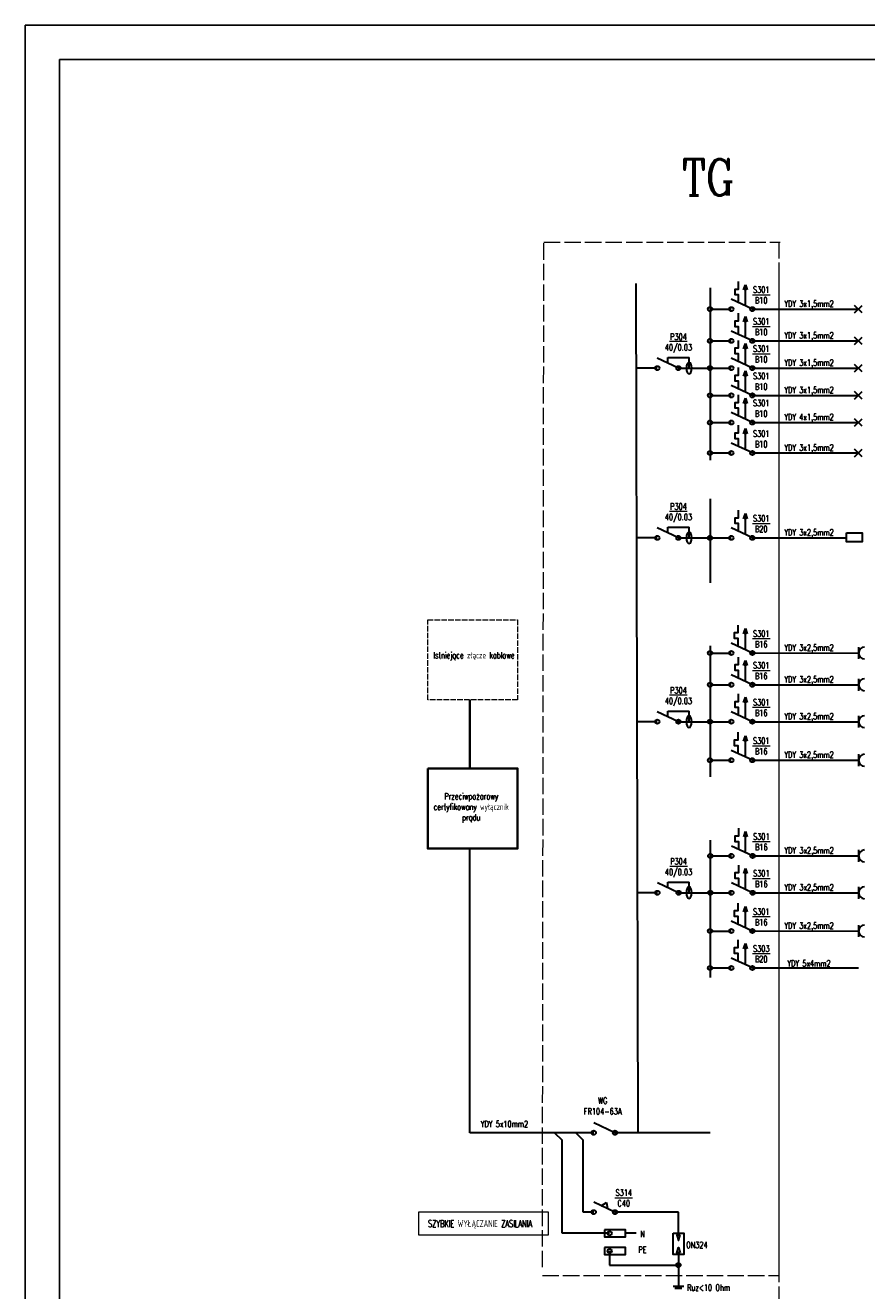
# Model space of a CAD drawing. Header units: centimetres. Extents: x 13830 to 21000, y -2970 to 2970.
# Tile 2 of 7: x 13830 to 15672, y 200 to 2970. Entities that reach past the tile are written whole.
import ezdxf

# ---------------------------------------------------------------- set-up
doc = ezdxf.new("R2010")
doc.units = ezdxf.units.CM
doc.header["$MEASUREMENT"] = 0
doc.linetypes.add('ACAD_ISO02W100', pattern=[15, 12, -3])
doc.layers.get('defpoints').update_dxf_attribs({"color": 6})
for name, color, linetype, lineweight in [('elektr.', 86, 'Continuous', 30), ('ELEKTRYKA', 140, 'Continuous', 35), ('linia pomocnicza', 1, 'Continuous', 18), ('OPIS', 7, 'Continuous', 9), ('Przerywana', 252, 'ACAD_ISO02W100', 9)]:
    doc.layers.add(name, color=color, linetype=linetype, lineweight=lineweight)
doc.styles.add('MJ', font='simplex.shx', dxfattribs={"width": 0.65, "height": 18})
doc.styles.get("Standard").update_dxf_attribs({"font": 'romanc.shx', "width": 0.8})

msp = doc.modelspace()

# ---------------------------------------------------------------- linework, layer by layer
at = {"layer": 'defpoints'}
for points in [[(13830, -1230), (13830, 2970), (16800, 2970), (16800, -1230)], [(13905, -1155), (13905, 2895), (16725, 2895), (16725, -1155)]]:
    msp.add_lwpolyline(points, close=True, dxfattribs=at)
at = {"layer": 'elektr.'}
for p, q in [((15171.9, 546.1), (15167.3, 2405.2)), ((15329.3, 2395.1), (15329.3, 2131.6)), ((15402.7, 2390.7), (15406.6, 2402.3)), ((15406.6, 2356), (15406.6, 2402.3)), ((15406.6, 2402.3), (15410.4, 2390.7)), ((15422, 2348.8), (15375.7, 2370.4)), ((15661.9, 2340.6), (15645.5, 2357)), ((15645.5, 2340.6), (15661.9, 2357)), ((15329.3, 2348.8), (15375.7, 2348.8)), ((15329.3, 2328.4), (15329.3, 2018.5)), ((15402.7, 2321.2), (15406.6, 2332.8)), ((15406.6, 2286.5), (15406.6, 2332.8)), ((15406.6, 2332.8), (15410.4, 2321.2)), ((15422, 2348.8), (15653.7, 2348.8)), ((15422, 2279.3), (15375.7, 2300.9)), ((15329.3, 2279.3), (15375.7, 2279.3)), ((15402.7, 2261.6), (15406.6, 2273.2)), ((15406.6, 2226.8), (15406.6, 2273.2)), ((15406.6, 2273.2), (15410.4, 2261.6)), ((15422, 2279.3), (15653.7, 2279.3)), ((15661.9, 2271.1), (15645.5, 2287.5)), ((15645.5, 2271.1), (15661.9, 2287.5)), ((15213.7, 2219.6), (15167.3, 2219.6)), ((15260, 2219.6), (15213.7, 2241.3)), ((15236.8, 2230.4), (15236.8, 2242.8)), ((15236.8, 2242.8), (15283.2, 2242.8)), ((15260, 2219.6), (15329.3, 2219.6)), ((15260, 2219.6), (15283.2, 2219.6)), ((15283.2, 2219.6), (15283.2, 2242.8)), ((15329.3, 2219.6), (15375.7, 2219.6)), ((15422, 2219.6), (15375.7, 2241.3)), ((15422, 2219.6), (15653.7, 2219.6)), ((15661.9, 2211.5), (15645.5, 2227.8)), ((15645.5, 2211.5), (15661.9, 2227.8)), ((15402.7, 2202), (15406.6, 2213.5)), ((15406.6, 2167.2), (15406.6, 2213.5)), ((15406.6, 2213.5), (15410.4, 2202)), ((15422, 2160), (15375.7, 2181.6)), ((15661.9, 2151.8), (15645.5, 2168.2)), ((15645.5, 2151.8), (15661.9, 2168.2)), ((15329.3, 2160), (15375.7, 2160)), ((15402.7, 2142.5), (15406.6, 2154.1)), ((15406.6, 2107.8), (15406.6, 2154.1)), ((15406.6, 2154.1), (15410.4, 2142.5)), ((15422, 2160), (15653.7, 2160)), ((15422, 2100.6), (15375.7, 2122.2)), ((15661.9, 2092.4), (15645.5, 2108.8)), ((15645.5, 2092.4), (15661.9, 2108.8)), ((15329.3, 2100.6), (15375.7, 2100.6)), ((15402.7, 2075.9), (15406.6, 2087.4)), ((15406.6, 2041.1), (15406.6, 2087.4)), ((15406.6, 2087.4), (15410.4, 2075.9)), ((15422, 2100.6), (15653.7, 2100.6)), ((15422, 2033.9), (15375.7, 2055.5)), ((15329.3, 2033.9), (15375.7, 2033.9)), ((15422, 2033.9), (15653.7, 2033.9)), ((15661.9, 2025.7), (15645.5, 2042.1)), ((15645.5, 2025.7), (15661.9, 2042.1)), ((15329.3, 1933.7), (15329.3, 1749.5)), ((15402.7, 1890.1), (15406.6, 1901.7)), ((15406.6, 1855.4), (15406.6, 1901.7)), ((15406.6, 1901.7), (15410.4, 1890.1)), ((15260, 1848.2), (15213.7, 1869.8)), ((15236.8, 1859), (15236.8, 1871.3)), ((15236.8, 1871.3), (15283.2, 1871.3)), ((15283.2, 1848.2), (15283.2, 1871.3)), ((15422, 1848.2), (15375.7, 1869.8)), ((15213.7, 1848.2), (15167.3, 1848.2)), ((15260, 1848.2), (15329.3, 1848.2)), ((15260, 1848.2), (15283.2, 1848.2)), ((15329.3, 1848.2), (15375.7, 1848.2)), ((15422, 1848.2), (15627.6, 1848.2)), ((15402.7, 1638), (15406.6, 1649.6)), ((15406.6, 1603.3), (15406.6, 1649.6)), ((15406.6, 1649.6), (15410.4, 1638)), ((15329.3, 1612.1), (15329.3, 1427.8)), ((15422, 1596.1), (15375.7, 1617.7)), ((15654.2, 1609), (15654.2, 1583.1)), ((15329.3, 1596.1), (15375.7, 1596.1)), ((15402.7, 1568.5), (15406.6, 1580.1)), ((15406.6, 1533.8), (15406.6, 1580.1)), ((15406.6, 1580.1), (15410.4, 1568.5)), ((15422, 1596.1), (15654.3, 1596.4)), ((15329.3, 1526.6), (15375.7, 1526.6)), ((15422, 1526.6), (15375.7, 1548.2)), ((15422, 1526.6), (15653.7, 1526.6)), ((15654.2, 1539.5), (15654.2, 1513.6)), ((15402.7, 1487.8), (15406.6, 1499.4)), ((15406.6, 1453), (15406.6, 1499.4)), ((15406.6, 1499.4), (15410.4, 1487.8)), ((15236.8, 1456.6), (15236.8, 1469)), ((15236.8, 1469), (15283.2, 1469)), ((15283.2, 1445.8), (15283.2, 1469)), ((15213.7, 1445.8), (15167.3, 1445.8)), ((15260, 1445.8), (15213.7, 1467.4)), ((15260, 1445.8), (15329.3, 1445.8)), ((15260, 1445.8), (15283.2, 1445.8)), ((15329.3, 1445.8), (15375.7, 1445.8)), ((15422, 1445.8), (15375.7, 1467.4)), ((15422, 1445.8), (15653.7, 1445.8)), ((15654.2, 1458.8), (15654.2, 1432.9)), ((15329.3, 1427.8), (15329.3, 1325.3)), ((15402.7, 1403.5), (15406.6, 1415.1)), ((15406.6, 1368.7), (15406.6, 1415.1)), ((15406.6, 1415.1), (15410.4, 1403.5)), ((15329.3, 1361.5), (15375.7, 1361.5)), ((15422, 1361.5), (15375.7, 1383.1)), ((15422, 1361.5), (15654.3, 1361.9)), ((15654.2, 1374.5), (15654.2, 1348.6)), ((15402.9, 1194), (15406.7, 1205.5)), ((15406.7, 1159.2), (15406.7, 1205.5)), ((15406.7, 1205.5), (15410.6, 1194)), ((14803.5, 546.1), (14803.5, 1168.1)), ((15329.3, 1186.7), (15329.3, 886.1)), ((15422.2, 1152), (15375.9, 1173.6)), ((15654.4, 1165), (15654.4, 1139)), ((15329.5, 1152), (15375.9, 1152)), ((15422.2, 1152), (15653.8, 1152)), ((15402.9, 1113.2), (15406.7, 1124.8)), ((15406.7, 1078.5), (15406.7, 1124.8)), ((15406.7, 1124.8), (15410.6, 1113.2)), ((15260.2, 1071.3), (15213.9, 1092.9)), ((15237, 1082.1), (15237, 1094.5)), ((15237, 1094.5), (15283.3, 1094.5)), ((15283.3, 1071.3), (15283.3, 1094.5)), ((15422.2, 1071.3), (15375.9, 1092.9)), ((15654.4, 1084.3), (15654.4, 1058.3)), ((15213.9, 1071.3), (15171.2, 1071.3)), ((15260.2, 1071.3), (15329.5, 1071.3)), ((15260.2, 1071.3), (15283.3, 1071.3)), ((15329.5, 1071.3), (15375.9, 1071.3)), ((15422.2, 1071.3), (15653.8, 1071.3)), ((15402.7, 1029.5), (15406.6, 1041.1)), ((15406.6, 994.8), (15406.6, 1041.1)), ((15406.6, 1041.1), (15410.4, 1029.5)), ((15422, 987.6), (15375.7, 1009.2)), ((15654.2, 1000.5), (15654.2, 974.6)), ((15329.3, 987.6), (15375.7, 987.6)), ((15422, 987.6), (15654.3, 987.9)), ((15402.7, 948.8), (15406.6, 960.4)), ((15406.6, 914), (15406.6, 960.4)), ((15406.6, 960.4), (15410.4, 948.8)), ((15422, 906.8), (15375.7, 928.4)), ((15329.3, 906.8), (15375.7, 906.8)), ((15422, 906.8), (15654.3, 907.2)), ((15121, 546.1), (15074.7, 567.7)), ((15074.7, 546.1), (14803.5, 546.1)), ((14988.8, 546.1), (15005.2, 529.7)), ((15005.2, 326), (15005.2, 529.7)), ((15035.1, 546.1), (15051.5, 529.7)), ((15051.5, 372.4), (15051.5, 529.7)), ((15167.3, 546.1), (15121, 546.1)), ((15329.3, 546.1), (15167.3, 546.1)), ((15121, 372.4), (15074.7, 394)), ((15090.8, 386.4), (15102.7, 393.7)), ((15102.7, 393.7), (15104.8, 379.9)), ((15074.7, 372.4), (15051.5, 372.4)), ((15260, 372.4), (15121, 372.4)), ((15260, 322.2), (15260, 372.4)), ((15109.4, 326), (15005.2, 326)), ((15167.3, 326), (15144.2, 326)), ((15109.4, 287.4), (15109.4, 256.5)), ((15260, 283.6), (15260, 210.2)), ((15109.4, 256.5), (15260, 256.5)), ((15248.4, 210.2), (15271.6, 210.2)), ((15252.3, 206.3), (15267.7, 206.3))]:
    msp.add_line(p, q, dxfattribs=at)
for points in [[(15391.1, 2409.5), (15391.1, 2392.1), (15383.4, 2392.1), (15383.4, 2380.6), (15391.1, 2380.6), (15391.1, 2363.2)], [(15391.1, 2340), (15391.1, 2322.6), (15383.4, 2322.6), (15383.4, 2311.1), (15391.1, 2311.1), (15391.1, 2293.7)], [(15391.1, 2280.4), (15391.1, 2263), (15383.4, 2263), (15383.4, 2251.4), (15391.1, 2251.4), (15391.1, 2234)], [(15391.1, 2220.8), (15391.1, 2203.4), (15383.4, 2203.4), (15383.4, 2191.8), (15391.1, 2191.8), (15391.1, 2174.4)], [(15391.1, 2161.3), (15391.1, 2144), (15383.4, 2144), (15383.4, 2132.4), (15391.1, 2132.4), (15391.1, 2115)], [(15391.1, 2094.6), (15391.1, 2077.3), (15383.4, 2077.3), (15383.4, 2065.7), (15391.1, 2065.7), (15391.1, 2048.3)], [(15391.1, 1908.9), (15391.1, 1891.5), (15383.4, 1891.5), (15383.4, 1880), (15391.1, 1880), (15391.1, 1862.6)], [(15390, 1657.3), (15390, 1640), (15382.2, 1640), (15382.2, 1628.4), (15390, 1628.4), (15390, 1611)], [(15391.1, 1587.3), (15391.1, 1569.9), (15383.4, 1569.9), (15383.4, 1558.3), (15391.1, 1558.3), (15391.1, 1541)], [(15391.1, 1506.6), (15391.1, 1489.2), (15383.4, 1489.2), (15383.4, 1477.6), (15391.1, 1477.6), (15391.1, 1460.2)], [(15390, 1422.8), (15390, 1405.4), (15382.2, 1405.4), (15382.2, 1393.9), (15390, 1393.9), (15390, 1376.5)], [(15391.3, 1212.7), (15391.3, 1195.4), (15383.6, 1195.4), (15383.6, 1183.8), (15391.3, 1183.8), (15391.3, 1166.4)], [(15391.3, 1132), (15391.3, 1114.7), (15383.6, 1114.7), (15383.6, 1103.1), (15391.3, 1103.1), (15391.3, 1085.7)], [(15390, 1048.8), (15390, 1031.5), (15382.2, 1031.5), (15382.2, 1019.9), (15390, 1019.9), (15390, 1002.5)], [(15390, 968.1), (15390, 950.7), (15382.2, 950.7), (15382.2, 939.2), (15390, 939.2), (15390, 921.8)], [(15097.8, 333.7), (15097.8, 318.3), (15144.2, 318.3), (15144.2, 333.7), (15097.8, 333.7)], [(15248.4, 326), (15271.6, 326), (15271.6, 279.7), (15248.4, 279.7), (15248.4, 326)], [(15263.9, 322.2), (15256.1, 322.2), (15260, 310.6), (15263.9, 322.2)], [(15097.8, 295.1), (15097.8, 279.7), (15144.2, 279.7), (15144.2, 295.1), (15097.8, 295.1)], [(15263.9, 283.6), (15256.1, 283.6), (15260, 295.1), (15263.9, 283.6)]]:
    msp.add_lwpolyline(points, dxfattribs=at)
msp.add_lwpolyline([(15627.6, 1859), (15661.9, 1859), (15661.9, 1839.3), (15627.6, 1839.3)], close=True, dxfattribs=at)
for centre in [(15329.3, 2348.8), (15375.7, 2348.8), (15422, 2348.8), (15329.3, 2279.3), (15375.7, 2279.3), (15422, 2279.3), (15213.7, 2219.6), (15260, 2219.6), (15329.3, 2219.6), (15375.7, 2219.6), (15422, 2219.6), (15329.3, 2160), (15375.7, 2160), (15422, 2160), (15329.3, 2100.6), (15375.7, 2100.6), (15422, 2100.6), (15329.3, 2033.9), (15375.7, 2033.9), (15422, 2033.9), (15213.7, 1848.2), (15260, 1848.2), (15329.3, 1848.2), (15375.7, 1848.2), (15422, 1848.2), (15329.3, 1596.1), (15375.7, 1596.1), (15422, 1596.1), (15329.3, 1526.6), (15375.7, 1526.6), (15422, 1526.6), (15213.7, 1445.8), (15260, 1445.8), (15329.3, 1445.8), (15375.7, 1445.8), (15422, 1445.8), (15329.3, 1361.5), (15375.7, 1361.5), (15422, 1361.5), (15329.5, 1152), (15375.9, 1152), (15422.2, 1152), (15213.9, 1071.3), (15260.2, 1071.3), (15329.5, 1071.3), (15375.9, 1071.3), (15422.2, 1071.3), (15329.3, 987.6), (15375.7, 987.6), (15422, 987.6), (15329.3, 906.8), (15375.7, 906.8), (15422, 906.8), (15074.7, 546.1), (15121, 546.1), (15074.7, 372.4), (15121, 372.4), (15109.4, 326), (15109.4, 287.4), (15260, 256.5)]:
    msp.add_circle(centre, 4.63, dxfattribs=at)
for centre in [(15667.3, 1596.1), (15667.3, 1526.6), (15667.3, 1445.8), (15667.3, 1361.5), (15667.5, 1152), (15667.5, 1071.3), (15667.3, 987.6)]:
    msp.add_arc(centre, 13, 90, 270, dxfattribs=at)
at = {"layer": 'elektr.', "extrusion": (0, 0, -1)}
for centre in [(15283.2, 2219.6), (15283.2, 1848.2), (15283.2, 1445.8), (15283.3, 1071.3)]:
    msp.add_ellipse(centre, major_axis=(0, -13), ratio=0.447214, dxfattribs=at)
at = {"layer": 'linia pomocnicza', "color": 94, "lineweight": 35}
msp.add_line((14803.5, 1343.5), (14803.5, 1493.4), dxfattribs=at)
at = {"layer": 'linia pomocnicza', "color": 94, "linetype": 'ACAD_ISO02W100', "lineweight": 5}
msp.add_lwpolyline([(14711.1, 1668.8), (14907.8, 1668.8), (14907.8, 1493.4), (14711.1, 1493.4)], close=True, dxfattribs=at)
at = {"layer": 'linia pomocnicza', "color": 94, "lineweight": 35}
msp.add_lwpolyline([(14711.1, 1343.5), (14907.8, 1343.5), (14907.8, 1168.1), (14711.1, 1168.1)], close=True, dxfattribs=at)
at = {"layer": 'OPIS'}
for p, q in [((15460.6, 2379.7), (15422, 2379.7)), ((15460.6, 2310.2), (15422, 2310.2)), ((15279.3, 2277.6), (15240.7, 2277.6)), ((15460.6, 2250.5), (15422, 2250.5)), ((15279.3, 1906.1), (15240.7, 1906.1)), ((15460.6, 1879.1), (15422, 1879.1)), ((15460.6, 1626.9), (15422, 1626.9)), ((15460.6, 1557.4), (15422, 1557.4)), ((15279.3, 1503.8), (15240.7, 1503.8)), ((15460.6, 1476.7), (15422, 1476.7)), ((15460.6, 1392.4), (15422, 1392.4)), ((15460.8, 1182.9), (15422.2, 1182.9)), ((15279.5, 1129.2), (15240.9, 1129.2)), ((15460.8, 1102.2), (15422.2, 1102.2)), ((15460.6, 1018.4), (15422, 1018.4)), ((15460.6, 937.7), (15422, 937.7)), ((15159.6, 403.2), (15121, 403.2))]:
    msp.add_line(p, q, dxfattribs=at)
msp.add_lwpolyline([(14691.7, 373.3), (14974.8, 373.3), (14974.8, 321.8), (14691.7, 321.8), (14691.7, 373.3)], dxfattribs=at)
at = {"layer": 'Przerywana', "ltscale": 3}
for p, q in [((14962.2, 251.9), (14965.3, 2495.5)), ((14965.3, 2495.5), (15483, 2495.5)), ((15479.9, 2495.5), (15479.9, 233.4)), ((15479.9, 2414.8), (15479.9, 152.6)), ((14962.2, 233.4), (15479.9, 233.4))]:
    msp.add_line(p, q, dxfattribs=at)

# ---------------------------------------------------------------- texts
at = {"layer": 'ELEKTRYKA', "insert": (15267.9, 2677.2), "char_height": 80, "width": 1052.041, "attachment_point": 1}
msp.add_mtext('TG', dxfattribs=at)
at = {"layer": 'OPIS', "style": 'MJ'}
for s, insert, char_height, width, attachment_point in [('S301\\PB10', (15441.3, 2379.7), 13.9, 37.618, 5), ('YDY 3x1,5mm2', (15545.7, 2358.5), 13.9, 139.567, 5), ('S301\\PB10', (15441.3, 2310.2), 13.9, 37.618, 5), ('\\A1;P304\\P40/0.03', (15260, 2274.3), 13.9, 37.618, 5), ('S301\\PB10', (15441.3, 2250.5), 13.9, 37.618, 5), ('YDY 3x1,5mm2', (15545.7, 2289.1), 13.9, 139.567, 5), ('YDY 3x1,5mm2', (15545.7, 2229.4), 13.9, 139.567, 5), ('S301\\PB10', (15441.3, 2190.9), 13.9, 37.618, 5), ('YDY 3x1,5mm2', (15545.7, 2169.8), 13.9, 139.567, 5), ('S301\\PB10', (15441.3, 2131.5), 13.9, 37.618, 5), ('YDY 4x1,5mm2', (15545.7, 2110.4), 13.9, 139.567, 5), ('S301\\PB10', (15441.3, 2064.8), 13.9, 37.618, 5), ('YDY 3x1,5mm2', (15545.7, 2043.7), 13.9, 139.567, 5), ('\\A1;P304\\P40/0.03', (15260, 1902.9), 13.9, 37.618, 5), ('S301\\PB20', (15441.3, 1879.1), 13.9, 37.618, 5), ('YDY 3x2,5mm2', (15545.7, 1857.9), 13.9, 139.567, 5), ('S301\\PB16', (15441.3, 1627), 13.9, 37.618, 5), ('\\A1;Istniejące złącze kablowe', (14812.2, 1589), 13.9, 175.145, 5), ('YDY 3x2,5mm2', (15545.7, 1605.8), 13.9, 139.567, 5), ('S301\\PB16', (15441.3, 1557.5), 13.9, 37.618, 5), ('YDY 3x2,5mm2', (15545.7, 1536.3), 13.9, 139.567, 5), ('\\A1;P304\\P40/0.03', (15260, 1500.5), 13.9, 37.618, 5), ('S301\\PB16', (15441.3, 1476.7), 13.9, 37.618, 5), ('YDY 3x2,5mm2', (15545.7, 1455.6), 13.9, 139.567, 5), ('S301\\PB16', (15441.3, 1392.4), 13.9, 37.618, 5), ('YDY 3x2,5mm2', (15545.7, 1371.3), 13.9, 139.567, 5), ('\\A1;Przeciwpożarowy certyfikowany wyłącznik prądu', (14806.3, 1257.2), 13.9, 175.145, 5), ('S301\\PB16', (15441.5, 1182.9), 13.9, 37.618, 5), ('YDY 3x2,5mm2', (15545.9, 1161.8), 13.9, 139.567, 5), ('\\A1;P304\\P40/0.03', (15260.2, 1126), 13.9, 37.618, 5), ('S301\\PB16', (15441.5, 1102.2), 13.9, 37.618, 5), ('YDY 3x2,5mm2', (15545.9, 1081.1), 13.9, 139.567, 5), ('S301\\PB16', (15441.3, 1018.5), 13.9, 37.618, 5), ('YDY 3x2,5mm2', (15545.7, 997.3), 13.9, 139.567, 5), ('S303\\PB20', (15441.3, 937.7), 13.9, 37.618, 5), ('YDY 5x4mm2', (15545.7, 916.6), 13.9, 139.567, 5), ('WG\\PFR104-63A', (15094.1, 604.7), 13.9, 37.618, 5), ('\\A1;YDY 5x10mm2', (14878.9, 565.3), 13.9, 175.145, 5), ('S314\\PC40', (15140.3, 403.3), 13.9, 37.618, 5), ('SZYBKIE WYŁĄCZANIE ZASILANIA', (14711.7, 345.5), 15.444, 612.901, 4), ('N', (15181.2, 324.8), 13.9, 139.567, 5), ('ON324', (15300.4, 300.7), 13.9, 139.567, 5), ('PE', (15181.2, 290.1), 13.9, 139.567, 5), ('Ruz<10 Ohm', (15326, 207.2), 13.9, 139.567, 5)]:
    msp.add_mtext(s, dxfattribs=dict(at, insert=insert, char_height=char_height, width=width, attachment_point=attachment_point))

doc.saveas('drawing.dxf')
